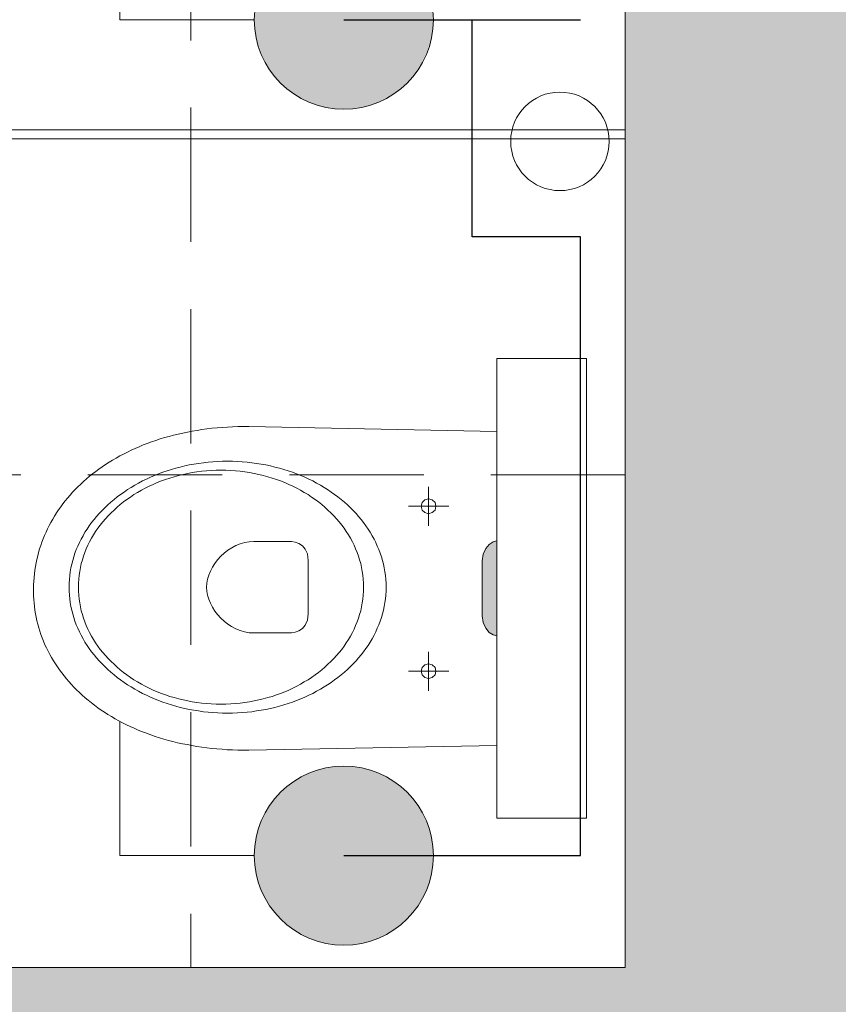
# Model space of a CAD drawing. Header units: millimetres. Extents: x -23540 to 53212, y -37964 to 41185.
# Tile 49 of 203: x -6828 to -6737, y -31889 to -31779. Entities that reach past the tile are written whole.
import ezdxf

# ---------------------------------------------------------------- set-up
doc = ezdxf.new("R2010")
doc.units = ezdxf.units.MM
doc.linetypes.add('DASHEDX2', pattern=[1.5, 1, -0.5])
doc.layers.get('0').update_dxf_attribs({"lineweight": 18})
for name, color, linetype, lineweight in [('BA_KS_ist.', 34, 'Continuous', 50), ('mm_woda_armatura', 7, 'Continuous', 20), ('mm_ZWU', 5, 'Continuous', 30), ('PG_PRZERYWANE_ŚREDNIE', 1, 'DASHEDX2', 18), ('PG_ŚCIANY_DZIAŁOWE', 3, 'Continuous', 18)]:
    doc.layers.add(name, color=color, linetype=linetype, lineweight=lineweight)
doc.styles.get("Standard").update_dxf_attribs({"font": 'arial.ttf'})
doc.linetypes.add('HOT_WATER_SUPPLY', pattern='A,0.5,-0.2,["HW",Standard,S=0.1,R=0,X=-0.1,Y=-0.05],-0.2', length=0.9)

# ---------------------------------------------------------------- blocks, each defined once
blk = doc.blocks.new('zaworWC')
at = {"layer": 'mm_woda_armatura', "linetype": 'HOT_WATER_SUPPLY'}
blk.add_hatch(color=256, dxfattribs=at).paths.add_polyline_path([(32311.96, 5272.68, 1), (32331.96, 5272.68, 1)])
for p, q in [((32321.96, 5282.68), (32321.96, 5297.68)), ((32321.96, 5297.68), (32336.96, 5297.68))]:
    blk.add_line(p, q, dxfattribs=at)
blk.add_circle((32321.96, 5272.68), 10, dxfattribs=at)
at = {"layer": 'mm_ZWU', "ltscale": 100}
blk.add_line((32321.96, 5272.68), (32321.96, 5246.26), dxfattribs=at)

msp = doc.modelspace()

# ---------------------------------------------------------------- hatches: boundary and pattern name
at = {"lineweight": 18, "true_color": 0x636466, "transparency": 33554559}
h = msp.add_hatch(color=251, dxfattribs=at)
h.dxf.hatch_style = 1
h.paths.add_polyline_path([(-6776.69, -31845.69), (-6776.58, -31846.46), (-6776.29, -31847.09), (-6775.9, -31847.55), (-6775.46, -31847.83), (-6775.04, -31847.93), (-6775.04, -31837.34), (-6775.46, -31837.44), (-6775.9, -31837.73), (-6776.29, -31838.19), (-6776.58, -31838.81), (-6776.69, -31839.58)])
at = {"layer": 'PG_ŚCIANY_DZIAŁOWE', "true_color": 0x636466, "transparency": 33554610}
h = msp.add_hatch(color=251, dxfattribs=at)
h.dxf.hatch_style = 1
h.paths.add_polyline_path([(-6506.79, -31474.96), (-6543.71, -31474.96), (-6543.71, -31943.46), (-6717.71, -31943.46), (-6717.71, -31559.46), (-6717.71, -31451.46), (-6840.21, -31451.46), (-6840.21, -31469.96), (-6760.71, -31469.96), (-6760.71, -31680.46), (-7008.21, -31680.46), (-7008.21, -31469.96), (-6941.21, -31469.96), (-6941.21, -31451.46), (-7034.71, -31451.46), (-7034.71, -31469.96), (-7022.71, -31469.96), (-7022.71, -31698.96), (-6760.71, -31698.96), (-6760.71, -31884.96), (-7135.71, -31884.96), (-7135.71, -31469.96), (-7135.71, -31451.46), (-7185.71, -31451.46), (-7185.71, -31467.46), (-7154.21, -31467.46), (-7154.21, -31905.96), (-6954.71, -31905.96), (-6954.71, -31912.96), (-6945.71, -31912.96), (-6945.71, -31905.96), (-6756.71, -31905.96), (-6756.71, -32071.46), (-6770.21, -32071.46), (-6770.21, -32143.46), (-6695.16, -32143.46), (-6695.16, -31989.42), (-6506.79, -31989.42)])
h.paths.add_polyline_path([(-6543.71, -31334.96), (-6506.79, -31334.96), (-6506.79, -31300.46), (-6543.71, -31330.46)])

# ---------------------------------------------------------------- linework, layer by layer
at = {"color": 251, "lineweight": 20, "true_color": 0x636466}
for p, q in [((-6760.71, -31698.96), (-6760.71, -31884.96)), ((-6760.71, -31791.46), (-6889.71, -31791.46)), ((-6760.71, -31792.46), (-6889.71, -31792.46))]:
    msp.add_line(p, q, dxfattribs=at)
at = {"color": 251, "lineweight": 18, "true_color": 0x636466}
for p, q in [((-6775.04, -31816.98), (-6775.04, -31868.3)), ((-6775.04, -31816.98), (-6765.04, -31816.98)), ((-6765.04, -31816.98), (-6765.04, -31868.3)), ((-6775.04, -31868.3), (-6765.04, -31868.3))]:
    msp.add_line(p, q, dxfattribs=at)
at = {"color": 251, "lineweight": 13, "true_color": 0x636466}
for p, q in [((-6803.96, -31824.58), (-6804.55, -31824.6)), ((-6803.36, -31824.57), (-6803.96, -31824.58)), ((-6802.75, -31824.57), (-6803.36, -31824.57)), ((-6775.04, -31825.11), (-6802.75, -31824.57)), ((-6811.65, -31825.67), (-6812.15, -31825.81)), ((-6811.14, -31825.54), (-6811.65, -31825.67)), ((-6810.63, -31825.41), (-6811.14, -31825.54)), ((-6810.11, -31825.3), (-6810.63, -31825.41)), ((-6809.58, -31825.19), (-6810.11, -31825.3)), ((-6809.05, -31825.09), (-6809.58, -31825.19)), ((-6808.51, -31825), (-6809.05, -31825.09)), ((-6807.97, -31824.91), (-6808.51, -31825)), ((-6807.41, -31824.84), (-6807.97, -31824.91)), ((-6806.85, -31824.77), (-6807.41, -31824.84)), ((-6806.29, -31824.71), (-6806.85, -31824.77)), ((-6805.71, -31824.67), (-6806.29, -31824.71)), ((-6805.13, -31824.63), (-6805.71, -31824.67)), ((-6804.55, -31824.6), (-6805.13, -31824.63)), ((-6814.53, -31826.63), (-6814.98, -31826.82)), ((-6814.07, -31826.45), (-6814.53, -31826.63)), ((-6813.6, -31826.28), (-6814.07, -31826.45)), ((-6813.12, -31826.12), (-6813.6, -31826.28)), ((-6812.64, -31825.96), (-6813.12, -31826.12)), ((-6812.15, -31825.81), (-6812.64, -31825.96)), ((-6817.14, -31827.86), (-6817.55, -31828.09)), ((-6816.73, -31827.64), (-6817.14, -31827.86)), ((-6816.3, -31827.42), (-6816.73, -31827.64)), ((-6815.87, -31827.21), (-6816.3, -31827.42)), ((-6815.43, -31827.01), (-6815.87, -31827.21)), ((-6814.98, -31826.82), (-6815.43, -31827.01)), ((-6818.73, -31828.81), (-6819.1, -31829.06)), ((-6818.34, -31828.56), (-6818.73, -31828.81)), ((-6817.95, -31828.32), (-6818.34, -31828.56)), ((-6817.55, -31828.09), (-6817.95, -31828.32)), ((-6810.39, -31829.09), (-6809.89, -31828.97)), ((-6809.89, -31828.97), (-6809.38, -31828.86)), ((-6809.38, -31828.86), (-6808.86, -31828.76)), ((-6808.86, -31828.76), (-6808.34, -31828.68)), ((-6808.34, -31828.68), (-6807.81, -31828.61)), ((-6807.81, -31828.61), (-6807.28, -31828.55)), ((-6807.28, -31828.55), (-6806.75, -31828.5)), ((-6806.75, -31828.5), (-6806.2, -31828.47)), ((-6806.2, -31828.47), (-6805.66, -31828.45)), ((-6805.66, -31828.45), (-6805.11, -31828.44)), ((-6805.11, -31828.44), (-6805.11, -31828.44)), ((-6805.11, -31828.44), (-6804.56, -31828.45)), ((-6804.56, -31828.45), (-6804.01, -31828.47)), ((-6804.01, -31828.47), (-6803.47, -31828.5)), ((-6803.47, -31828.5), (-6802.94, -31828.55)), ((-6802.94, -31828.55), (-6802.4, -31828.61)), ((-6802.4, -31828.61), (-6801.88, -31828.68)), ((-6801.88, -31828.68), (-6801.36, -31828.76)), ((-6801.36, -31828.76), (-6800.84, -31828.86)), ((-6800.84, -31828.86), (-6800.33, -31828.97)), ((-6800.33, -31828.97), (-6799.83, -31829.09)), ((-6820.18, -31829.86), (-6820.53, -31830.13)), ((-6819.83, -31829.59), (-6820.18, -31829.86)), ((-6819.47, -31829.32), (-6819.83, -31829.59)), ((-6819.1, -31829.06), (-6819.47, -31829.32)), ((-6813.73, -31830.23), (-6813.27, -31830.04)), ((-6813.27, -31830.04), (-6812.81, -31829.85)), ((-6812.81, -31829.85), (-6812.34, -31829.68)), ((-6812.34, -31829.68), (-6811.86, -31829.51)), ((-6811.86, -31829.51), (-6811.38, -31829.36)), ((-6811.38, -31829.36), (-6810.89, -31829.22)), ((-6811.06, -31830.17), (-6810.57, -31830.04)), ((-6810.89, -31829.22), (-6810.39, -31829.09)), ((-6810.57, -31830.04), (-6810.07, -31829.92)), ((-6810.07, -31829.92), (-6809.56, -31829.81)), ((-6809.56, -31829.81), (-6809.05, -31829.71)), ((-6809.05, -31829.71), (-6808.53, -31829.63)), ((-6808.53, -31829.63), (-6808, -31829.57)), ((-6808, -31829.57), (-6807.47, -31829.52)), ((-6807.47, -31829.52), (-6806.93, -31829.48)), ((-6806.93, -31829.48), (-6806.39, -31829.46)), ((-6806.39, -31829.46), (-6805.85, -31829.45)), ((-6805.85, -31829.45), (-6805.85, -31829.44)), ((-6805.85, -31829.45), (-6805.3, -31829.46)), ((-6805.3, -31829.46), (-6804.76, -31829.48)), ((-6804.76, -31829.48), (-6804.22, -31829.52)), ((-6804.22, -31829.52), (-6803.69, -31829.57)), ((-6803.69, -31829.57), (-6803.17, -31829.63)), ((-6803.17, -31829.63), (-6802.65, -31829.71)), ((-6802.65, -31829.71), (-6802.13, -31829.81)), ((-6802.13, -31829.81), (-6801.62, -31829.92)), ((-6801.62, -31829.92), (-6801.12, -31830.04)), ((-6801.12, -31830.04), (-6800.63, -31830.17)), ((-6799.83, -31829.09), (-6799.33, -31829.22)), ((-6799.33, -31829.22), (-6798.84, -31829.36)), ((-6798.84, -31829.36), (-6798.35, -31829.51)), ((-6798.35, -31829.51), (-6797.87, -31829.68)), ((-6797.87, -31829.68), (-6797.41, -31829.85)), ((-6797.41, -31829.85), (-6796.94, -31830.04)), ((-6796.94, -31830.04), (-6796.49, -31830.23)), ((-6821.51, -31831), (-6821.82, -31831.3)), ((-6821.19, -31830.71), (-6821.51, -31831)), ((-6820.86, -31830.42), (-6821.19, -31830.71)), ((-6820.53, -31830.13), (-6820.86, -31830.42)), ((-6815.88, -31831.36), (-6815.46, -31831.11)), ((-6815.46, -31831.11), (-6815.04, -31830.88)), ((-6815.04, -31830.88), (-6814.61, -31830.65)), ((-6814.61, -31830.65), (-6814.18, -31830.44)), ((-6814.18, -31830.44), (-6813.73, -31830.23)), ((-6813.87, -31831.23), (-6813.42, -31831.03)), ((-6813.42, -31831.03), (-6812.97, -31830.83)), ((-6812.97, -31830.83), (-6812.5, -31830.65)), ((-6812.5, -31830.65), (-6812.03, -31830.48)), ((-6812.03, -31830.48), (-6811.55, -31830.32)), ((-6811.55, -31830.32), (-6811.06, -31830.17)), ((-6800.63, -31830.17), (-6800.14, -31830.32)), ((-6800.14, -31830.32), (-6799.66, -31830.48)), ((-6799.66, -31830.48), (-6799.19, -31830.65)), ((-6799.19, -31830.65), (-6798.73, -31830.83)), ((-6798.73, -31830.83), (-6798.27, -31831.03)), ((-6798.27, -31831.03), (-6797.82, -31831.23)), ((-6796.49, -31830.23), (-6796.04, -31830.44)), ((-6796.04, -31830.44), (-6795.6, -31830.65)), ((-6795.6, -31830.65), (-6795.17, -31830.88)), ((-6795.17, -31830.88), (-6794.75, -31831.11)), ((-6794.75, -31831.11), (-6794.34, -31831.36)), ((-6822.69, -31832.23), (-6822.97, -31832.55)), ((-6822.41, -31831.91), (-6822.69, -31832.23)), ((-6822.12, -31831.6), (-6822.41, -31831.91)), ((-6821.82, -31831.3), (-6822.12, -31831.6)), ((-6817.43, -31832.43), (-6817.05, -31832.15)), ((-6817.05, -31832.15), (-6816.67, -31831.88)), ((-6816.67, -31831.88), (-6816.28, -31831.61)), ((-6816.28, -31831.61), (-6815.88, -31831.36)), ((-6815.96, -31832.44), (-6815.56, -31832.17)), ((-6815.56, -31832.17), (-6815.15, -31831.92)), ((-6815.15, -31831.92), (-6814.73, -31831.68)), ((-6814.73, -31831.68), (-6814.31, -31831.45)), ((-6814.31, -31831.45), (-6813.87, -31831.23)), ((-6797.82, -31831.23), (-6797.39, -31831.45)), ((-6797.39, -31831.45), (-6796.96, -31831.68)), ((-6796.96, -31831.68), (-6796.54, -31831.92)), ((-6796.54, -31831.92), (-6796.13, -31832.17)), ((-6796.13, -31832.17), (-6795.73, -31832.44)), ((-6794.34, -31831.36), (-6793.94, -31831.61)), ((-6793.94, -31831.61), (-6793.55, -31831.88)), ((-6793.55, -31831.88), (-6793.16, -31832.15)), ((-6793.16, -31832.15), (-6792.79, -31832.43)), ((-6782.66, -31835.66), (-6782.66, -31831.3)), ((-6823.49, -31833.2), (-6823.73, -31833.53)), ((-6823.23, -31832.87), (-6823.49, -31833.2)), ((-6822.97, -31832.55), (-6823.23, -31832.87)), ((-6818.82, -31833.63), (-6818.48, -31833.32)), ((-6818.48, -31833.32), (-6818.14, -31833.01)), ((-6818.14, -31833.01), (-6817.79, -31832.72)), ((-6817.79, -31832.72), (-6817.43, -31832.43)), ((-6817.45, -31833.58), (-6817.09, -31833.28)), ((-6817.09, -31833.28), (-6816.73, -31832.99)), ((-6816.73, -31832.99), (-6816.35, -31832.71)), ((-6816.35, -31832.71), (-6815.96, -31832.44)), ((-6795.73, -31832.44), (-6795.34, -31832.71)), ((-6795.34, -31832.71), (-6794.97, -31832.99)), ((-6794.97, -31832.99), (-6794.6, -31833.28)), ((-6794.6, -31833.28), (-6794.25, -31833.58)), ((-6792.79, -31832.43), (-6792.43, -31832.72)), ((-6792.43, -31832.72), (-6792.07, -31833.01)), ((-6792.07, -31833.01), (-6791.73, -31833.32)), ((-6791.73, -31833.32), (-6791.4, -31833.63)), ((-6783.37, -31833.07), (-6783.48, -31833.48)), ((-6783.07, -31832.77), (-6783.37, -31833.07)), ((-6782.66, -31832.66), (-6783.07, -31832.77)), ((-6782.25, -31832.77), (-6782.66, -31832.66)), ((-6781.95, -31833.07), (-6782.25, -31832.77)), ((-6781.84, -31833.48), (-6781.95, -31833.07)), ((-6824.2, -31834.21), (-6824.42, -31834.56)), ((-6823.97, -31833.87), (-6824.2, -31834.21)), ((-6823.73, -31833.53), (-6823.97, -31833.87)), ((-6819.74, -31834.61), (-6819.44, -31834.28)), ((-6819.44, -31834.28), (-6819.13, -31833.95)), ((-6819.13, -31833.95), (-6818.82, -31833.63)), ((-6818.44, -31834.53), (-6818.12, -31834.21)), ((-6818.12, -31834.21), (-6817.79, -31833.89)), ((-6817.79, -31833.89), (-6817.45, -31833.58)), ((-6794.25, -31833.58), (-6793.9, -31833.89)), ((-6793.9, -31833.89), (-6793.57, -31834.21)), ((-6793.57, -31834.21), (-6793.25, -31834.53)), ((-6791.4, -31833.63), (-6791.08, -31833.95)), ((-6791.08, -31833.95), (-6790.77, -31834.28)), ((-6790.77, -31834.28), (-6790.48, -31834.61)), ((-6784.91, -31833.48), (-6780.41, -31833.48)), ((-6783.48, -31833.48), (-6783.37, -31833.89)), ((-6783.37, -31833.89), (-6783.07, -31834.18)), ((-6783.07, -31834.18), (-6782.66, -31834.3)), ((-6782.66, -31834.3), (-6782.25, -31834.18)), ((-6782.25, -31834.18), (-6781.95, -31833.89)), ((-6781.95, -31833.89), (-6781.84, -31833.48)), ((-6824.83, -31835.27), (-6825.02, -31835.63)), ((-6824.63, -31834.91), (-6824.83, -31835.27)), ((-6824.42, -31834.56), (-6824.63, -31834.91)), ((-6820.55, -31835.66), (-6820.29, -31835.3)), ((-6820.29, -31835.3), (-6820.02, -31834.95)), ((-6820.02, -31834.95), (-6819.74, -31834.61)), ((-6819.58, -31835.92), (-6819.32, -31835.57)), ((-6819.32, -31835.57), (-6819.04, -31835.21)), ((-6819.04, -31835.21), (-6818.74, -31834.87)), ((-6818.74, -31834.87), (-6818.44, -31834.53)), ((-6793.25, -31834.53), (-6792.95, -31834.87)), ((-6792.95, -31834.87), (-6792.65, -31835.21)), ((-6792.65, -31835.21), (-6792.37, -31835.57)), ((-6792.37, -31835.57), (-6792.11, -31835.92)), ((-6790.48, -31834.61), (-6790.2, -31834.95)), ((-6790.2, -31834.95), (-6789.92, -31835.3)), ((-6789.92, -31835.3), (-6789.66, -31835.66)), ((-6825.38, -31836.36), (-6825.54, -31836.73)), ((-6825.21, -31835.99), (-6825.38, -31836.36)), ((-6825.02, -31835.63), (-6825.21, -31835.99)), ((-6821.25, -31836.76), (-6821.03, -31836.38)), ((-6821.03, -31836.38), (-6820.8, -31836.02)), ((-6820.8, -31836.02), (-6820.55, -31835.66)), ((-6820.3, -31837.04), (-6820.07, -31836.66)), ((-6820.07, -31836.66), (-6819.84, -31836.29)), ((-6819.84, -31836.29), (-6819.58, -31835.92)), ((-6792.11, -31835.92), (-6791.86, -31836.29)), ((-6791.86, -31836.29), (-6791.62, -31836.66)), ((-6791.62, -31836.66), (-6791.39, -31837.04)), ((-6789.66, -31835.66), (-6789.42, -31836.02)), ((-6789.42, -31836.02), (-6789.18, -31836.38)), ((-6789.18, -31836.38), (-6788.96, -31836.76)), ((-6825.84, -31837.48), (-6825.97, -31837.86)), ((-6825.69, -31837.1), (-6825.84, -31837.48)), ((-6825.54, -31836.73), (-6825.69, -31837.1)), ((-6821.83, -31837.91), (-6821.65, -31837.52)), ((-6821.65, -31837.52), (-6821.46, -31837.14)), ((-6821.46, -31837.14), (-6821.25, -31836.76)), ((-6820.7, -31837.83), (-6820.51, -31837.43)), ((-6820.51, -31837.43), (-6820.3, -31837.04)), ((-6804.18, -31837.86), (-6803.7, -31837.67)), ((-6803.7, -31837.67), (-6803.2, -31837.52)), ((-6803.2, -31837.52), (-6802.69, -31837.43)), ((-6802.69, -31837.43), (-6802.16, -31837.4)), ((-6802.16, -31837.4), (-6798.32, -31837.4)), ((-6798.32, -31837.4), (-6797.97, -31837.42)), ((-6797.97, -31837.42), (-6797.56, -31837.49)), ((-6797.56, -31837.49), (-6797.15, -31837.64)), ((-6797.15, -31837.64), (-6796.75, -31837.89)), ((-6791.39, -31837.04), (-6791.18, -31837.43)), ((-6791.18, -31837.43), (-6790.99, -31837.83)), ((-6788.96, -31836.76), (-6788.76, -31837.14)), ((-6788.76, -31837.14), (-6788.56, -31837.52)), ((-6788.56, -31837.52), (-6788.39, -31837.91)), ((-6776.29, -31838.19), (-6775.9, -31837.73)), ((-6775.9, -31837.73), (-6775.46, -31837.44)), ((-6775.46, -31837.44), (-6775.04, -31837.34)), ((-6826.21, -31838.63), (-6826.31, -31839.02)), ((-6826.1, -31838.24), (-6826.21, -31838.63)), ((-6825.97, -31837.86), (-6826.1, -31838.24)), ((-6822.28, -31839.11), (-6822.15, -31838.71)), ((-6822.15, -31838.71), (-6822, -31838.31)), ((-6822, -31838.31), (-6821.83, -31837.91)), ((-6821.19, -31839.04), (-6821.04, -31838.63)), ((-6821.04, -31838.63), (-6820.88, -31838.22)), ((-6820.88, -31838.22), (-6820.7, -31837.83)), ((-6805.87, -31839.06), (-6805.49, -31838.71)), ((-6805.49, -31838.71), (-6805.08, -31838.39)), ((-6805.08, -31838.39), (-6804.64, -31838.1)), ((-6804.64, -31838.1), (-6804.18, -31837.86)), ((-6796.75, -31837.89), (-6796.43, -31838.27)), ((-6796.43, -31838.27), (-6796.2, -31838.8)), ((-6796.2, -31838.8), (-6796.12, -31839.51)), ((-6790.99, -31837.83), (-6790.81, -31838.22)), ((-6790.81, -31838.22), (-6790.65, -31838.63)), ((-6790.65, -31838.63), (-6790.5, -31839.04)), ((-6788.39, -31837.91), (-6788.22, -31838.31)), ((-6788.22, -31838.31), (-6788.07, -31838.71)), ((-6788.07, -31838.71), (-6787.94, -31839.11)), ((-6776.69, -31839.58), (-6776.58, -31838.81)), ((-6776.58, -31838.81), (-6776.29, -31838.19)), ((-6826.49, -31839.8), (-6826.56, -31840.2)), ((-6826.41, -31839.41), (-6826.49, -31839.8)), ((-6826.31, -31839.02), (-6826.41, -31839.41)), ((-6822.6, -31840.36), (-6822.51, -31839.94)), ((-6822.51, -31839.94), (-6822.4, -31839.52)), ((-6822.4, -31839.52), (-6822.28, -31839.11)), ((-6821.54, -31840.31), (-6821.44, -31839.88)), ((-6821.44, -31839.88), (-6821.32, -31839.46)), ((-6821.32, -31839.46), (-6821.19, -31839.04)), ((-6806.8, -31840.27), (-6806.53, -31839.85)), ((-6806.53, -31839.85), (-6806.22, -31839.44)), ((-6806.22, -31839.44), (-6805.87, -31839.06)), ((-6796.12, -31839.51), (-6796.12, -31839.51)), ((-6796.12, -31839.51), (-6796.12, -31842.74)), ((-6790.5, -31839.04), (-6790.37, -31839.46)), ((-6790.37, -31839.46), (-6790.25, -31839.88)), ((-6790.25, -31839.88), (-6790.16, -31840.31)), ((-6787.94, -31839.11), (-6787.82, -31839.52)), ((-6787.82, -31839.52), (-6787.71, -31839.94)), ((-6787.71, -31839.94), (-6787.62, -31840.36)), ((-6776.69, -31839.58), (-6776.69, -31845.69)), ((-6826.68, -31841.01), (-6826.72, -31841.41)), ((-6826.63, -31840.6), (-6826.68, -31841.01)), ((-6826.56, -31840.2), (-6826.63, -31840.6)), ((-6822.73, -31841.21), (-6822.67, -31840.78)), ((-6822.67, -31840.78), (-6822.6, -31840.36)), ((-6821.68, -31841.17), (-6821.62, -31840.74)), ((-6821.62, -31840.74), (-6821.54, -31840.31)), ((-6807.21, -31841.15), (-6807.03, -31840.71)), ((-6807.03, -31840.71), (-6806.8, -31840.27)), ((-6790.16, -31840.31), (-6790.08, -31840.74)), ((-6790.08, -31840.74), (-6790.01, -31841.17)), ((-6787.62, -31840.36), (-6787.55, -31840.78)), ((-6787.55, -31840.78), (-6787.49, -31841.21)), ((-6826.76, -31841.82), (-6826.78, -31842.23)), ((-6826.72, -31841.41), (-6826.76, -31841.82)), ((-6822.8, -31842.51), (-6822.79, -31842.07)), ((-6822.79, -31842.07), (-6822.77, -31841.64)), ((-6822.77, -31841.64), (-6822.73, -31841.21)), ((-6821.76, -31842.51), (-6821.75, -31842.06)), ((-6821.75, -31842.06), (-6821.73, -31841.61)), ((-6821.73, -31841.61), (-6821.68, -31841.17)), ((-6807.46, -31842.51), (-6807.43, -31842.06)), ((-6807.43, -31842.06), (-6807.35, -31841.61)), ((-6807.35, -31841.61), (-6807.21, -31841.15)), ((-6790.01, -31841.17), (-6789.97, -31841.61)), ((-6789.97, -31841.61), (-6789.94, -31842.06)), ((-6789.94, -31842.06), (-6789.93, -31842.51)), ((-6787.49, -31841.21), (-6787.45, -31841.64)), ((-6787.45, -31841.64), (-6787.42, -31842.07)), ((-6787.42, -31842.07), (-6787.41, -31842.51)), ((-6826.78, -31842.23), (-6826.79, -31842.64)), ((-6826.79, -31842.64), (-6826.79, -31843.05)), ((-6826.79, -31843.05), (-6826.78, -31843.46)), ((-6822.8, -31842.51), (-6822.8, -31842.5)), ((-6822.79, -31842.94), (-6822.8, -31842.51)), ((-6822.77, -31843.38), (-6822.79, -31842.94)), ((-6821.76, -31842.51), (-6821.76, -31842.5)), ((-6821.75, -31842.95), (-6821.76, -31842.51)), ((-6821.73, -31843.4), (-6821.75, -31842.95)), ((-6807.43, -31842.96), (-6807.46, -31842.51)), ((-6807.35, -31843.41), (-6807.43, -31842.96)), ((-6796.12, -31842.74), (-6796.12, -31845.49)), ((-6789.94, -31842.95), (-6789.97, -31843.4)), ((-6789.93, -31842.51), (-6789.94, -31842.95)), ((-6789.93, -31842.51), (-6789.93, -31842.5)), ((-6787.42, -31842.94), (-6787.45, -31843.38)), ((-6787.41, -31842.51), (-6787.42, -31842.94)), ((-6826.78, -31843.46), (-6826.76, -31843.87)), ((-6826.76, -31843.87), (-6826.72, -31844.27)), ((-6826.72, -31844.27), (-6826.68, -31844.68)), ((-6822.73, -31843.81), (-6822.77, -31843.38)), ((-6822.67, -31844.23), (-6822.73, -31843.81)), ((-6822.6, -31844.66), (-6822.67, -31844.23)), ((-6821.68, -31843.84), (-6821.73, -31843.4)), ((-6821.62, -31844.27), (-6821.68, -31843.84)), ((-6821.54, -31844.71), (-6821.62, -31844.27)), ((-6807.21, -31843.86), (-6807.35, -31843.41)), ((-6807.03, -31844.31), (-6807.21, -31843.86)), ((-6806.8, -31844.75), (-6807.03, -31844.31)), ((-6790.08, -31844.27), (-6790.16, -31844.71)), ((-6790.01, -31843.84), (-6790.08, -31844.27)), ((-6789.97, -31843.4), (-6790.01, -31843.84)), ((-6787.55, -31844.23), (-6787.62, -31844.66)), ((-6787.49, -31843.81), (-6787.55, -31844.23)), ((-6787.45, -31843.38), (-6787.49, -31843.81)), ((-6826.68, -31844.68), (-6826.62, -31845.08)), ((-6826.62, -31845.08), (-6826.56, -31845.48)), ((-6826.56, -31845.48), (-6826.48, -31845.87)), ((-6822.51, -31845.08), (-6822.6, -31844.66)), ((-6822.4, -31845.49), (-6822.51, -31845.08)), ((-6821.44, -31845.13), (-6821.54, -31844.71)), ((-6821.32, -31845.55), (-6821.44, -31845.13)), ((-6806.53, -31845.17), (-6806.8, -31844.75)), ((-6806.22, -31845.57), (-6806.53, -31845.17)), ((-6790.25, -31845.13), (-6790.37, -31845.55)), ((-6790.16, -31844.71), (-6790.25, -31845.13)), ((-6787.71, -31845.08), (-6787.82, -31845.49)), ((-6787.62, -31844.66), (-6787.71, -31845.08)), ((-6826.48, -31845.87), (-6826.4, -31846.26)), ((-6826.4, -31846.26), (-6826.3, -31846.65)), ((-6822.28, -31845.9), (-6822.4, -31845.49)), ((-6822.15, -31846.31), (-6822.28, -31845.9)), ((-6822, -31846.71), (-6822.15, -31846.31)), ((-6821.19, -31845.97), (-6821.32, -31845.55)), ((-6821.04, -31846.38), (-6821.19, -31845.97)), ((-6820.88, -31846.79), (-6821.04, -31846.38)), ((-6805.88, -31845.95), (-6806.22, -31845.57)), ((-6805.5, -31846.3), (-6805.88, -31845.95)), ((-6805.09, -31846.62), (-6805.5, -31846.3)), ((-6796.2, -31846.2), (-6796.43, -31846.74)), ((-6796.12, -31845.49), (-6796.2, -31846.2)), ((-6790.65, -31846.38), (-6790.81, -31846.79)), ((-6790.5, -31845.97), (-6790.65, -31846.38)), ((-6790.37, -31845.55), (-6790.5, -31845.97)), ((-6788.07, -31846.31), (-6788.22, -31846.71)), ((-6787.94, -31845.9), (-6788.07, -31846.31)), ((-6787.82, -31845.49), (-6787.94, -31845.9)), ((-6776.69, -31845.69), (-6776.58, -31846.46)), ((-6776.58, -31846.46), (-6776.29, -31847.09)), ((-6826.3, -31846.65), (-6826.19, -31847.04)), ((-6826.19, -31847.04), (-6826.07, -31847.42)), ((-6826.07, -31847.42), (-6825.95, -31847.8)), ((-6821.83, -31847.1), (-6822, -31846.71)), ((-6821.65, -31847.49), (-6821.83, -31847.1)), ((-6821.46, -31847.88), (-6821.65, -31847.49)), ((-6820.7, -31847.19), (-6820.88, -31846.79)), ((-6820.51, -31847.58), (-6820.7, -31847.19)), ((-6820.3, -31847.97), (-6820.51, -31847.58)), ((-6804.66, -31846.91), (-6805.09, -31846.62)), ((-6804.2, -31847.15), (-6804.66, -31846.91)), ((-6803.72, -31847.35), (-6804.2, -31847.15)), ((-6803.22, -31847.49), (-6803.72, -31847.35)), ((-6802.71, -31847.59), (-6803.22, -31847.49)), ((-6802.19, -31847.62), (-6802.71, -31847.59)), ((-6798.34, -31847.61), (-6802.19, -31847.62)), ((-6797.98, -31847.59), (-6798.34, -31847.61)), ((-6797.57, -31847.52), (-6797.98, -31847.59)), ((-6797.15, -31847.37), (-6797.57, -31847.52)), ((-6796.76, -31847.12), (-6797.15, -31847.37)), ((-6796.43, -31846.74), (-6796.76, -31847.12)), ((-6791.18, -31847.58), (-6791.39, -31847.97)), ((-6790.99, -31847.19), (-6791.18, -31847.58)), ((-6790.81, -31846.79), (-6790.99, -31847.19)), ((-6788.56, -31847.49), (-6788.76, -31847.88)), ((-6788.39, -31847.1), (-6788.56, -31847.49)), ((-6788.22, -31846.71), (-6788.39, -31847.1)), ((-6776.29, -31847.09), (-6775.9, -31847.55)), ((-6775.9, -31847.55), (-6775.46, -31847.83)), ((-6825.95, -31847.8), (-6825.81, -31848.18)), ((-6825.81, -31848.18), (-6825.66, -31848.55)), ((-6825.66, -31848.55), (-6825.5, -31848.93)), ((-6821.25, -31848.26), (-6821.46, -31847.88)), ((-6821.03, -31848.63), (-6821.25, -31848.26)), ((-6820.8, -31849), (-6821.03, -31848.63)), ((-6820.07, -31848.35), (-6820.3, -31847.97)), ((-6819.84, -31848.72), (-6820.07, -31848.35)), ((-6819.58, -31849.09), (-6819.84, -31848.72)), ((-6791.86, -31848.72), (-6792.11, -31849.09)), ((-6791.62, -31848.35), (-6791.86, -31848.72)), ((-6791.39, -31847.97), (-6791.62, -31848.35)), ((-6789.18, -31848.63), (-6789.42, -31849)), ((-6788.96, -31848.26), (-6789.18, -31848.63)), ((-6788.76, -31847.88), (-6788.96, -31848.26)), ((-6775.46, -31847.83), (-6775.04, -31847.93)), ((-6825.5, -31848.93), (-6825.33, -31849.29)), ((-6825.33, -31849.29), (-6825.15, -31849.65)), ((-6825.15, -31849.65), (-6824.96, -31850.01)), ((-6820.55, -31849.36), (-6820.8, -31849)), ((-6820.29, -31849.71), (-6820.55, -31849.36)), ((-6820.02, -31850.06), (-6820.29, -31849.71)), ((-6819.32, -31849.45), (-6819.58, -31849.09)), ((-6819.04, -31849.8), (-6819.32, -31849.45)), ((-6818.74, -31850.14), (-6819.04, -31849.8)), ((-6792.65, -31849.8), (-6792.95, -31850.14)), ((-6792.37, -31849.45), (-6792.65, -31849.8)), ((-6792.11, -31849.09), (-6792.37, -31849.45)), ((-6789.92, -31849.71), (-6790.2, -31850.06)), ((-6789.66, -31849.36), (-6789.92, -31849.71)), ((-6789.42, -31849), (-6789.66, -31849.36)), ((-6782.66, -31854.07), (-6782.66, -31849.71)), ((-6824.96, -31850.01), (-6824.77, -31850.37)), ((-6824.77, -31850.37), (-6824.56, -31850.72)), ((-6824.56, -31850.72), (-6824.34, -31851.07)), ((-6819.74, -31850.4), (-6820.02, -31850.06)), ((-6819.44, -31850.74), (-6819.74, -31850.4)), ((-6819.13, -31851.06), (-6819.44, -31850.74)), ((-6818.44, -31850.48), (-6818.74, -31850.14)), ((-6818.12, -31850.81), (-6818.44, -31850.48)), ((-6817.79, -31851.12), (-6818.12, -31850.81)), ((-6793.57, -31850.81), (-6793.9, -31851.12)), ((-6793.25, -31850.48), (-6793.57, -31850.81)), ((-6792.95, -31850.14), (-6793.25, -31850.48)), ((-6790.77, -31850.74), (-6791.08, -31851.06)), ((-6790.48, -31850.4), (-6790.77, -31850.74)), ((-6790.2, -31850.06), (-6790.48, -31850.4)), ((-6824.34, -31851.07), (-6824.11, -31851.41)), ((-6824.11, -31851.41), (-6823.88, -31851.75)), ((-6823.88, -31851.75), (-6823.63, -31852.08)), ((-6818.82, -31851.38), (-6819.13, -31851.06)), ((-6818.48, -31851.7), (-6818.82, -31851.38)), ((-6818.14, -31852), (-6818.48, -31851.7)), ((-6817.79, -31852.3), (-6818.14, -31852)), ((-6817.45, -31851.43), (-6817.79, -31851.12)), ((-6817.09, -31851.73), (-6817.45, -31851.43)), ((-6816.73, -31852.02), (-6817.09, -31851.73)), ((-6816.35, -31852.31), (-6816.73, -31852.02)), ((-6794.97, -31852.02), (-6795.34, -31852.31)), ((-6794.6, -31851.73), (-6794.97, -31852.02)), ((-6794.25, -31851.43), (-6794.6, -31851.73)), ((-6793.9, -31851.12), (-6794.25, -31851.43)), ((-6792.07, -31852), (-6792.43, -31852.3)), ((-6791.73, -31851.7), (-6792.07, -31852)), ((-6791.4, -31851.38), (-6791.73, -31851.7)), ((-6791.08, -31851.06), (-6791.4, -31851.38)), ((-6784.91, -31851.89), (-6780.41, -31851.89)), ((-6783.37, -31851.48), (-6783.48, -31851.89)), ((-6783.48, -31851.89), (-6783.37, -31852.3)), ((-6783.07, -31851.18), (-6783.37, -31851.48)), ((-6782.66, -31851.07), (-6783.07, -31851.18)), ((-6782.25, -31851.18), (-6782.66, -31851.07)), ((-6781.95, -31851.48), (-6782.25, -31851.18)), ((-6781.84, -31851.89), (-6781.95, -31851.48)), ((-6781.95, -31852.3), (-6781.84, -31851.89)), ((-6823.63, -31852.08), (-6823.37, -31852.41)), ((-6823.37, -31852.41), (-6823.11, -31852.73)), ((-6823.11, -31852.73), (-6822.84, -31853.05)), ((-6822.84, -31853.05), (-6822.55, -31853.37)), ((-6817.43, -31852.59), (-6817.79, -31852.3)), ((-6817.05, -31852.87), (-6817.43, -31852.59)), ((-6816.67, -31853.14), (-6817.05, -31852.87)), ((-6816.28, -31853.4), (-6816.67, -31853.14)), ((-6815.96, -31852.58), (-6816.35, -31852.31)), ((-6815.56, -31852.84), (-6815.96, -31852.58)), ((-6815.15, -31853.09), (-6815.56, -31852.84)), ((-6814.73, -31853.33), (-6815.15, -31853.09)), ((-6796.54, -31853.09), (-6796.96, -31853.33)), ((-6796.13, -31852.84), (-6796.54, -31853.09)), ((-6795.73, -31852.58), (-6796.13, -31852.84)), ((-6795.34, -31852.31), (-6795.73, -31852.58)), ((-6793.55, -31853.14), (-6793.94, -31853.4)), ((-6793.16, -31852.87), (-6793.55, -31853.14)), ((-6792.79, -31852.59), (-6793.16, -31852.87)), ((-6792.43, -31852.3), (-6792.79, -31852.59)), ((-6783.37, -31852.3), (-6783.07, -31852.59)), ((-6783.07, -31852.59), (-6782.66, -31852.71)), ((-6782.66, -31852.71), (-6782.25, -31852.59)), ((-6782.25, -31852.59), (-6781.95, -31852.3)), ((-6822.55, -31853.37), (-6822.26, -31853.68)), ((-6822.26, -31853.68), (-6821.96, -31853.98)), ((-6821.96, -31853.98), (-6821.65, -31854.28)), ((-6815.88, -31853.65), (-6816.28, -31853.4)), ((-6815.46, -31853.9), (-6815.88, -31853.65)), ((-6815.04, -31854.13), (-6815.46, -31853.9)), ((-6814.61, -31854.36), (-6815.04, -31854.13)), ((-6814.31, -31853.56), (-6814.73, -31853.33)), ((-6813.87, -31853.78), (-6814.31, -31853.56)), ((-6813.42, -31853.99), (-6813.87, -31853.78)), ((-6812.97, -31854.18), (-6813.42, -31853.99)), ((-6812.5, -31854.36), (-6812.97, -31854.18)), ((-6798.73, -31854.18), (-6799.19, -31854.36)), ((-6798.27, -31853.99), (-6798.73, -31854.18)), ((-6797.82, -31853.78), (-6798.27, -31853.99)), ((-6797.39, -31853.56), (-6797.82, -31853.78)), ((-6796.96, -31853.33), (-6797.39, -31853.56)), ((-6795.17, -31854.13), (-6795.6, -31854.36)), ((-6794.75, -31853.9), (-6795.17, -31854.13)), ((-6794.34, -31853.65), (-6794.75, -31853.9)), ((-6793.94, -31853.4), (-6794.34, -31853.65)), ((-6821.65, -31854.28), (-6821.33, -31854.57)), ((-6821.33, -31854.57), (-6821, -31854.86)), ((-6821, -31854.86), (-6820.67, -31855.14)), ((-6820.67, -31855.14), (-6820.32, -31855.42)), ((-6814.18, -31854.58), (-6814.61, -31854.36)), ((-6813.73, -31854.78), (-6814.18, -31854.58)), ((-6813.27, -31854.98), (-6813.73, -31854.78)), ((-6812.81, -31855.16), (-6813.27, -31854.98)), ((-6812.34, -31855.34), (-6812.81, -31855.16)), ((-6812.03, -31854.54), (-6812.5, -31854.36)), ((-6811.86, -31855.5), (-6812.34, -31855.34)), ((-6811.55, -31854.7), (-6812.03, -31854.54)), ((-6811.06, -31854.84), (-6811.55, -31854.7)), ((-6810.57, -31854.98), (-6811.06, -31854.84)), ((-6810.07, -31855.1), (-6810.57, -31854.98)), ((-6809.56, -31855.21), (-6810.07, -31855.1)), ((-6809.05, -31855.3), (-6809.56, -31855.21)), ((-6808.53, -31855.38), (-6809.05, -31855.3)), ((-6802.65, -31855.3), (-6803.17, -31855.38)), ((-6802.13, -31855.21), (-6802.65, -31855.3)), ((-6801.62, -31855.1), (-6802.13, -31855.21)), ((-6801.12, -31854.98), (-6801.62, -31855.1)), ((-6800.63, -31854.84), (-6801.12, -31854.98)), ((-6800.14, -31854.7), (-6800.63, -31854.84)), ((-6799.66, -31854.54), (-6800.14, -31854.7)), ((-6799.19, -31854.36), (-6799.66, -31854.54)), ((-6797.87, -31855.34), (-6798.35, -31855.5)), ((-6797.41, -31855.16), (-6797.87, -31855.34)), ((-6796.94, -31854.98), (-6797.41, -31855.16)), ((-6796.49, -31854.78), (-6796.94, -31854.98)), ((-6796.04, -31854.58), (-6796.49, -31854.78)), ((-6795.6, -31854.36), (-6796.04, -31854.58)), ((-6820.32, -31855.42), (-6819.97, -31855.69)), ((-6819.97, -31855.69), (-6819.6, -31855.96)), ((-6819.6, -31855.96), (-6819.23, -31856.22)), ((-6819.23, -31856.22), (-6818.85, -31856.47)), ((-6811.38, -31855.66), (-6811.86, -31855.5)), ((-6810.89, -31855.8), (-6811.38, -31855.66)), ((-6810.39, -31855.93), (-6810.89, -31855.8)), ((-6809.89, -31856.05), (-6810.39, -31855.93)), ((-6809.38, -31856.16), (-6809.89, -31856.05)), ((-6808.86, -31856.25), (-6809.38, -31856.16)), ((-6808.34, -31856.33), (-6808.86, -31856.25)), ((-6808, -31855.45), (-6808.53, -31855.38)), ((-6807.81, -31856.41), (-6808.34, -31856.33)), ((-6807.47, -31855.5), (-6808, -31855.45)), ((-6807.28, -31856.46), (-6807.81, -31856.41)), ((-6806.93, -31855.54), (-6807.47, -31855.5)), ((-6806.75, -31856.51), (-6807.28, -31856.46)), ((-6806.39, -31855.56), (-6806.93, -31855.54)), ((-6805.85, -31855.57), (-6806.39, -31855.56)), ((-6805.3, -31855.56), (-6805.85, -31855.57)), ((-6805.85, -31855.57), (-6805.85, -31855.56)), ((-6804.76, -31855.54), (-6805.3, -31855.56)), ((-6804.22, -31855.5), (-6804.76, -31855.54)), ((-6803.69, -31855.45), (-6804.22, -31855.5)), ((-6803.17, -31855.38), (-6803.69, -31855.45)), ((-6802.94, -31856.46), (-6803.47, -31856.51)), ((-6802.4, -31856.41), (-6802.94, -31856.46)), ((-6801.88, -31856.33), (-6802.4, -31856.41)), ((-6801.36, -31856.25), (-6801.88, -31856.33)), ((-6800.84, -31856.16), (-6801.36, -31856.25)), ((-6800.33, -31856.05), (-6800.84, -31856.16)), ((-6799.83, -31855.93), (-6800.33, -31856.05)), ((-6799.33, -31855.8), (-6799.83, -31855.93)), ((-6798.84, -31855.66), (-6799.33, -31855.8)), ((-6798.35, -31855.5), (-6798.84, -31855.66)), ((-6818.85, -31856.47), (-6818.47, -31856.72)), ((-6818.47, -31856.72), (-6818.07, -31856.96)), ((-6818.07, -31856.96), (-6817.67, -31857.19)), ((-6817.67, -31857.19), (-6817.26, -31857.42)), ((-6817.26, -31857.42), (-6816.84, -31857.64)), ((-6806.2, -31856.54), (-6806.75, -31856.51)), ((-6805.66, -31856.56), (-6806.2, -31856.54)), ((-6805.11, -31856.57), (-6805.66, -31856.56)), ((-6804.56, -31856.56), (-6805.11, -31856.57)), ((-6804.01, -31856.54), (-6804.56, -31856.56)), ((-6803.47, -31856.51), (-6804.01, -31856.54)), ((-6816.84, -31857.64), (-6816.41, -31857.86)), ((-6816.41, -31857.86), (-6815.97, -31858.06)), ((-6815.97, -31858.06), (-6815.53, -31858.26)), ((-6815.53, -31858.26), (-6815.08, -31858.46)), ((-6815.08, -31858.46), (-6814.62, -31858.64)), ((-6814.62, -31858.64), (-6814.16, -31858.82)), ((-6814.16, -31858.82), (-6813.68, -31859)), ((-6813.68, -31859), (-6813.2, -31859.16)), ((-6813.2, -31859.16), (-6812.71, -31859.32)), ((-6812.71, -31859.32), (-6812.22, -31859.47)), ((-6812.22, -31859.47), (-6811.72, -31859.61)), ((-6811.72, -31859.61), (-6811.21, -31859.74)), ((-6811.21, -31859.74), (-6810.69, -31859.87)), ((-6810.69, -31859.87), (-6810.16, -31859.98)), ((-6810.16, -31859.98), (-6809.63, -31860.09)), ((-6809.63, -31860.09), (-6809.1, -31860.19)), ((-6809.1, -31860.19), (-6808.55, -31860.28)), ((-6808.55, -31860.28), (-6808, -31860.37)), ((-6808, -31860.37), (-6807.44, -31860.44)), ((-6807.44, -31860.44), (-6806.88, -31860.51)), ((-6806.88, -31860.51), (-6806.31, -31860.57)), ((-6806.31, -31860.57), (-6805.73, -31860.61)), ((-6805.73, -31860.61), (-6805.15, -31860.65)), ((-6805.15, -31860.65), (-6804.56, -31860.68)), ((-6804.56, -31860.68), (-6803.96, -31860.7)), ((-6803.96, -31860.7), (-6803.36, -31860.71)), ((-6803.36, -31860.71), (-6802.75, -31860.72)), ((-6802.75, -31860.72), (-6775.04, -31860.17))]:
    msp.add_line(p, q, dxfattribs=at)
at = {"color": 251, "true_color": 0x636466}
msp.add_line((-7135.71, -31884.96), (-6760.71, -31884.96), dxfattribs=at)
at = {"layer": 'BA_KS_ist.', "color": 51, "linetype": 'Continuous', "lineweight": 20, "ltscale": 25, "true_color": 0xf7f281}
msp.add_circle((-6768, -31792.73), 5.5, dxfattribs=at)
at = {"layer": 'mm_ZWU', "ltscale": 100}
for p, q in [((-6777.8, -31803.38), (-6777.8, -31779.15)), ((-6765.71, -31803.38), (-6777.8, -31803.38)), ((-6765.71, -31872.48), (-6765.71, -31803.38))]:
    msp.add_line(p, q, dxfattribs=at)
at = {"layer": 'PG_PRZERYWANE_ŚREDNIE', "color": 251, "lineweight": 15, "ltscale": 15, "true_color": 0x636466}
for p, q in [((-6809.21, -31698.96), (-6809.21, -31884.96)), ((-6760.71, -31829.96), (-7135.71, -31829.96))]:
    msp.add_line(p, q, dxfattribs=at)

# ---------------------------------------------------------------- block references
at = {"layer": 'mm_woda_armatura', "linetype": 'HOT_WATER_SUPPLY', "rotation": 89.99999999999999}
for p in [(-1519.45, -64101.11), (-1519.45, -64194.44)]:
    msp.add_blockref('zaworWC', p, dxfattribs=at)

doc.saveas('drawing.dxf')
